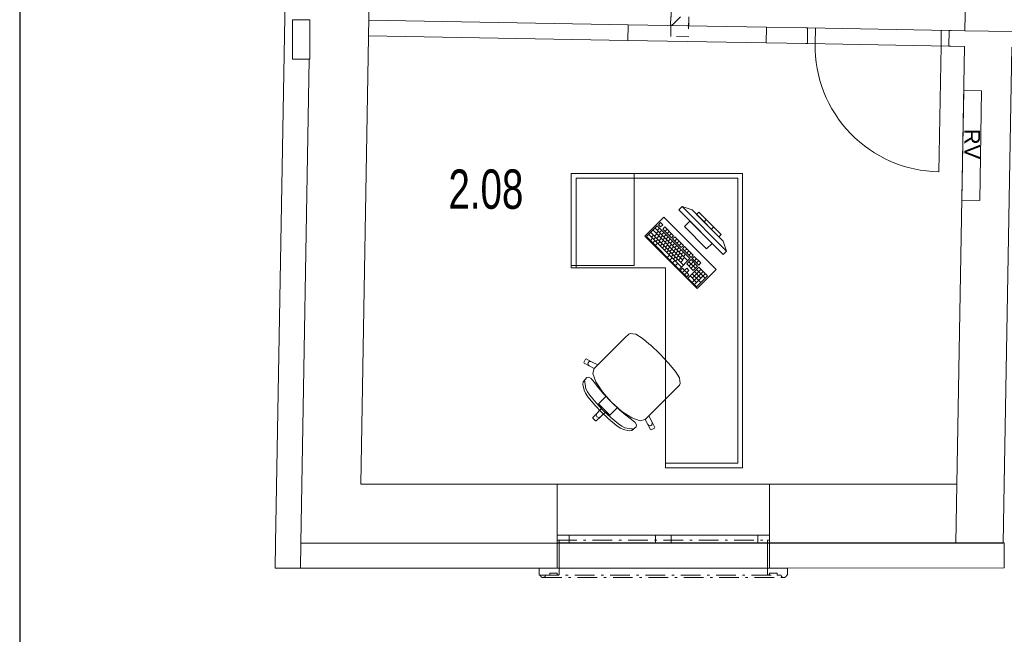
# Model space of a CAD drawing. Header units: millimetres. Extents: x 28262 to 240133, y -152087 to 56534.
# Tile 18 of 107: x 34706 to 40966, y -36300 to -32393. Entities that reach past the tile are written whole.
import ezdxf

# ---------------------------------------------------------------- set-up
doc = ezdxf.new("R2010")
doc.units = ezdxf.units.MM
doc.header["$MEASUREMENT"] = 0
for name, pattern in [('Čerchovaná M', [225, 125, -42.5, 15, -42.5]), ('Čerchovaná S', [175, 75, -42.5, 15, -42.5]), ('Čárkovaná S', [125, 75, -50])]:
    doc.linetypes.add(name, pattern=pattern)
for name, color, linetype, lineweight in [('--písmo', 7, 'Continuous', 25), ('2D prvky - obecné', 7, 'Continuous', 9), ('Konstrukce - nosné', 7, 'Continuous', 9), ('Nové_3D prvky fasada nove', 7, 'Continuous', 9), ('Nové_Interiér - nábytek', 9, 'Continuous', 9), ('Nové_Konstrukce - nosné', 7, 'Continuous', 9), ('Nové_Kresby a obrázky', 9, 'Continuous', 9), ('Nové_Otvory – Dveře', 7, 'Continuous', 9), ('Nové_Otvory – Okna', 7, 'Continuous', 9), ('Nové_Výplně – Řezové', 7, 'Continuous', 9), ('Otvory – Dveře', 7, 'Continuous', 9), ('Situace - terén', 7, 'Continuous', 9), ('TZB - elektroinstalace', 7, 'Continuous', 9)]:
    doc.layers.add(name, color=color, linetype=linetype, lineweight=lineweight)
doc.layers.add('NonPlottable_0', color=7, linetype='Continuous', lineweight=13, plot=False)
doc.styles.add('GENEROVANÝ_STYL_1', font='arial.ttf')
doc.styles.add('styl1', font='arial.ttf', dxfattribs={"width": 0.7, "height": 250})

msp = doc.modelspace()

# ---------------------------------------------------------------- hatches: boundary and pattern name
at = {"layer": 'Nové_Výplně – Řezové', "linetype": 'Continuous'}
msp.add_hatch(color=256, dxfattribs=at).paths.add_polyline_path([(38123.8, -35345.6), (38123, -35345.6), (38123, -35720.6), (38123.8, -35720.6)])

# ---------------------------------------------------------------- linework, layer by layer
at = {"layer": '--písmo'}
msp.add_line((34705.5, -15142.8), (34705.5, -44842.8), dxfattribs=at)
at = {"layer": '2D prvky - obecné', "linetype": 'Continuous'}
for p, q in [((40967.2, -35220.2), (40958.4, -35720.6)), ((40665, -35345.6), (40658.4, -35720.6))]:
    msp.add_line(p, q, dxfattribs=at)
at = {"layer": 'Konstrukce - nosné', "linetype": 'Continuous'}
for p, q in [((36874.6, -35345.6), (36928.8, -32236.2)), ((38574.7, -32425.2), (36925, -32396.1)), ((38574.7, -32425.2), (38573, -32525.2)), ((39454.6, -32440.7), (39452.8, -32540.6)), ((39715.4, -32445.3), (39454.6, -32440.7)), ((39715.4, -32445.3), (39703.4, -32445)), ((39713.6, -32545.2), (39715.4, -32445.3)), ((40613.5, -32561.1), (40615.2, -32461.1)), ((40615.2, -32461.1), (40627.2, -32461.3)), ((40715.3, -32462.9), (40615.2, -32461.1)), ((40715.3, -32462.9), (41015.2, -32468.2)), ((36923.2, -32496.1), (38573, -32525.2)), ((39452.8, -32540.6), (39713.6, -32545.2)), ((39713.6, -32545.2), (39701.6, -32545)), ((40613.5, -32561.1), (40625.4, -32561.3)), ((40613.5, -32561.1), (40713.5, -32562.8)), ((40713.5, -32562.8), (40665, -35345.6)), ((40965, -35345.6), (41013.5, -32568.1)), ((36546.6, -32643), (36493, -35720.6)), ((38123, -35345.6), (36874.6, -35345.6)), ((38123, -35520.6), (38123, -35345.6)), ((39473.8, -35670.6), (39473.8, -35345.6)), ((40665, -35345.6), (39473.8, -35345.6)), ((40958.5, -35720.6), (40965, -35345.6)), ((38123, -35570.6), (38123, -35520.6)), ((38123, -35720.6), (38123, -35570.6)), ((39473.8, -35720.6), (39473.8, -35670.6)), ((36493, -35720.6), (36868, -35720.6)), ((36868, -35720.6), (38123, -35720.6)), ((39473.8, -35720.6), (40958.5, -35720.6))]:
    msp.add_line(p, q, dxfattribs=at)
at = {"layer": 'NonPlottable_0'}
for p, q in [((36551, -32393), (36441, -32393)), ((36441, -32393), (36441, -32643)), ((36551, -32643), (36551, -32393)), ((38845.3, -32373.1), (38844.3, -32429.2)), ((38844.3, -32429.2), (38959.3, -32431.2)), ((38959.3, -32431.2), (38960.3, -32375.2)), ((36441, -32643), (36551, -32643)), ((36493, -35720.6), (36490.2, -35880.6)), ((38123.7, -35719.8), (36493, -35720.6)), ((38136.4, -35702.8), (38123.6, -35702.8)), ((38123.6, -35702.8), (38123.6, -35880.6)), ((38123.7, -35729.8), (38123.7, -35719.8)), ((38123.8, -35879.8), (38123.7, -35729.8)), ((38136.4, -35921.5), (38136.4, -35702.8)), ((39473.6, -35702.8), (39460.9, -35702.8)), ((39460.9, -35702.8), (39460.9, -35921.5)), ((39473.6, -35880.6), (39473.6, -35702.8)), ((40965, -35718.4), (39473.7, -35719.2)), ((39473.7, -35719.2), (39473.7, -35729.2)), ((39473.7, -35729.2), (39473.8, -35879.2)), ((40965, -35878.4), (40965, -35718.4)), ((36490.2, -35880.6), (38123.8, -35879.8)), ((38009.4, -35880.6), (38009.4, -35923.7)), ((38123.6, -35880.6), (38009.4, -35880.6)), ((38009.4, -35923.7), (38015.9, -35923.7)), ((38015.9, -35923.7), (38019.2, -35933.9)), ((38019.2, -35933.9), (38028, -35940.3)), ((38038.8, -35940.3), (38047.5, -35933.9)), ((38047.5, -35933.9), (38050.8, -35923.7)), ((38050.8, -35923.7), (38075.8, -35923.7)), ((38075.8, -35923.7), (38075.8, -35912.3)), ((38075.8, -35912.3), (38123.6, -35912.3)), ((38123.6, -35912.3), (38123.6, -35921.5)), ((38123.6, -35921.5), (38136.4, -35921.5)), ((39460.9, -35921.5), (39473.6, -35921.5)), ((39587.9, -35880.6), (39473.6, -35880.6)), ((39473.6, -35921.5), (39473.6, -35912.3)), ((39473.6, -35912.3), (39521.5, -35912.3)), ((39473.8, -35879.2), (40965, -35878.4)), ((39521.5, -35912.3), (39521.5, -35923.7)), ((39521.5, -35923.7), (39546.4, -35923.7)), ((39546.4, -35923.7), (39549.8, -35933.9)), ((39549.8, -35933.9), (39558.5, -35940.3)), ((39569.3, -35940.3), (39578.1, -35933.9)), ((39578.1, -35933.9), (39581.4, -35923.7)), ((39581.4, -35923.7), (39587.9, -35923.7)), ((39587.9, -35923.7), (39587.9, -35880.6)), ((38028, -35940.3), (38038.8, -35940.3)), ((39558.5, -35940.3), (39569.3, -35940.3))]:
    msp.add_line(p, q, dxfattribs=at)
at = {"layer": 'Nové_3D prvky fasada nove', "linetype": 'Continuous'}
for p, q in [((38123.6, -35702.8), (38123.6, -35880.6)), ((38136.4, -35702.8), (38123.6, -35702.8)), ((38136.4, -35702.8), (38136.4, -35921.5)), ((39473.6, -35702.8), (39460.9, -35702.8)), ((39460.9, -35702.8), (39460.9, -35921.5)), ((39473.6, -35702.8), (39473.6, -35880.6)), ((38009.4, -35880.6), (38009.4, -35923.7)), ((38123.6, -35880.6), (38009.4, -35880.6)), ((38015.9, -35923.7), (38009.4, -35923.7)), ((38015.9, -35923.7), (38019.2, -35933.9)), ((38019.2, -35933.9), (38028, -35940.3)), ((38047.5, -35933.9), (38038.8, -35940.3)), ((38050.8, -35923.7), (38047.5, -35933.9)), ((38075.8, -35923.7), (38050.8, -35923.7)), ((38075.8, -35912.3), (38075.8, -35923.7)), ((38123.6, -35912.3), (38075.8, -35912.3)), ((38123.6, -35912.3), (38123.6, -35921.5)), ((38136.4, -35921.5), (38123.6, -35921.5)), ((39473.6, -35921.5), (39460.9, -35921.5)), ((39587.9, -35880.6), (39473.6, -35880.6)), ((39473.6, -35912.3), (39473.6, -35921.5)), ((39521.5, -35912.3), (39473.6, -35912.3)), ((39521.5, -35912.3), (39521.5, -35923.7)), ((39546.4, -35923.7), (39521.5, -35923.7)), ((39546.4, -35923.7), (39549.8, -35933.9)), ((39549.8, -35933.9), (39558.5, -35940.3)), ((39578.1, -35933.9), (39569.3, -35940.3)), ((39581.4, -35923.7), (39578.1, -35933.9)), ((39587.9, -35923.7), (39581.4, -35923.7)), ((39587.9, -35880.6), (39587.9, -35923.7)), ((38038.8, -35940.3), (38028, -35940.3)), ((39569.3, -35940.3), (39558.5, -35940.3))]:
    msp.add_line(p, q, dxfattribs=at)
at = {"layer": 'Nové_3D prvky fasada nove', "linetype": 'Čerchovaná M'}
for p, q in [((38123.6, -35702.8), (38123.6, -35880.6)), ((38136.4, -35702.8), (38123.6, -35702.8)), ((38123.6, -35702.8), (38123.6, -35880.6)), ((38123.6, -35702.8), (39473.6, -35702.8)), ((38136.4, -35921.5), (38136.4, -35702.8)), ((39460.9, -35921.5), (39460.9, -35702.8)), ((39460.9, -35702.8), (39473.6, -35702.8)), ((39473.6, -35702.8), (39473.6, -35880.6)), ((39473.6, -35702.8), (39473.6, -35880.6)), ((38009.4, -35880.6), (38009.4, -35923.7)), ((38123.6, -35880.6), (38009.4, -35880.6)), ((38009.4, -35880.6), (38009.4, -35923.7)), ((38009.4, -35880.6), (39587.9, -35880.6)), ((38009.4, -35923.7), (38015.9, -35923.7)), ((38009.4, -35923.7), (39587.9, -35923.7)), ((38015.9, -35923.7), (38019.2, -35933.9)), ((38015.9, -35923.7), (38019.2, -35933.9)), ((38019.2, -35933.9), (38028, -35940.3)), ((38019.2, -35933.9), (38028, -35940.3)), ((38038.8, -35940.3), (38047.5, -35933.9)), ((38047.5, -35933.9), (38050.8, -35923.7)), ((38050.8, -35923.7), (38075.8, -35923.7)), ((38075.8, -35923.7), (38075.8, -35912.3)), ((38075.8, -35912.3), (38123.6, -35912.3)), ((38123.6, -35912.3), (38123.6, -35921.5)), ((38123.6, -35921.5), (38136.4, -35921.5)), ((39473.6, -35921.5), (39460.9, -35921.5)), ((39473.6, -35880.6), (39587.9, -35880.6)), ((39473.6, -35912.3), (39473.6, -35921.5)), ((39521.5, -35912.3), (39473.6, -35912.3)), ((39521.5, -35923.7), (39521.5, -35912.3)), ((39546.4, -35923.7), (39521.5, -35923.7)), ((39549.8, -35933.9), (39546.4, -35923.7)), ((39558.5, -35940.3), (39549.8, -35933.9)), ((39578.1, -35933.9), (39569.3, -35940.3)), ((39578.1, -35933.9), (39569.3, -35940.3)), ((39581.4, -35923.7), (39578.1, -35933.9)), ((39581.4, -35923.7), (39578.1, -35933.9)), ((39587.9, -35923.7), (39581.4, -35923.7)), ((39587.9, -35880.6), (39587.9, -35923.7)), ((39587.9, -35880.6), (39587.9, -35923.7)), ((38028, -35940.3), (38038.8, -35940.3)), ((38028, -35940.3), (39569.3, -35940.3)), ((39569.3, -35940.3), (39558.5, -35940.3))]:
    msp.add_line(p, q, dxfattribs=at)
at = {"layer": 'Nové_3D prvky fasada nove', "linetype": 'Čerchovaná S'}
msp.add_line((38008.8, -35880.6), (39587.3, -35880.6), dxfattribs=at)
at = {"layer": 'Nové_Interiér - nábytek', "linetype": 'Continuous'}
for p, q in [((39301.8, -33370.4), (38212.8, -33370.4)), ((38212.8, -33370.4), (38212.8, -33970.4)), ((38242.8, -33370.4), (38212.8, -33370.4)), ((38212.8, -33370.4), (38212.8, -33400.4)), ((38212.8, -33400.4), (38212.8, -33970.4)), ((39271.8, -33370.4), (38242.8, -33370.4)), ((38242.8, -33400.4), (39271.8, -33400.4)), ((38242.8, -33970.4), (38242.8, -33400.4)), ((38612.8, -33955.4), (38612.8, -33370.4)), ((39301.8, -33370.4), (39271.8, -33370.4)), ((39271.8, -33400.4), (39271.8, -35212.8)), ((39301.8, -35242.8), (39301.8, -33370.4)), ((39301.8, -33400.4), (39301.8, -33370.4)), ((39301.8, -35212.8), (39301.8, -33400.4)), ((38917.7, -33581.5), (38896.5, -33602.7)), ((38896.5, -33602.7), (39179.3, -33885.5)), ((39200.5, -33864.3), (38917.7, -33581.5)), ((38917.7, -33581.5), (38981.3, -33602.7)), ((38981.3, -33602.7), (39179.3, -33800.7)), ((39023.8, -33616.8), (39009.6, -33631)), ((39165.2, -33758.2), (39023.8, -33616.8)), ((38801, -33648.6), (38680.8, -33768.8)), ((39133.4, -33981), (38801, -33648.6)), ((38967.2, -33673.4), (38931.8, -33708.7)), ((39108.6, -33814.8), (38967.2, -33673.4)), ((39009.6, -33631), (39151, -33772.4)), ((39056.8, -33678.1), (39070.9, -33664)), ((38759.7, -33703.8), (38691.2, -33772.3)), ((38732.3, -33731.2), (38922.7, -33921.6)), ((38746, -33717.5), (38953.7, -33925.2)), ((38753.1, -33752), (38766.8, -33738.3)), ((38967.4, -33911.5), (38759.7, -33703.8)), ((38759.9, -33731.3), (38773.6, -33717.6)), ((38780.3, -33683.2), (38766.6, -33696.9)), ((38766.6, -33696.9), (38780.4, -33710.8)), ((38773.7, -33745.2), (38787.4, -33731.5)), ((38794.2, -33697), (38780.3, -33683.2)), ((38780.4, -33710.8), (38794.2, -33697)), ((38808, -33710.9), (38794.3, -33724.6)), ((38794.3, -33724.6), (38849.7, -33780)), ((38863.4, -33766.3), (38808, -33710.9)), ((38808.1, -33738.5), (38821.8, -33724.7)), ((38822, -33752.3), (38835.7, -33738.6)), ((38931.8, -33708.7), (39073.3, -33850.2)), ((39103.9, -33725.2), (39118, -33711.1)), ((38680.8, -33768.8), (39013.2, -34101.2)), ((38691.2, -33772.3), (38898.9, -33980.1)), ((38704.9, -33758.6), (38912.6, -33966.3)), ((38715.4, -33796.6), (38729.1, -33782.9)), ((38718.6, -33744.9), (38926.3, -33952.6)), ((38722.2, -33775.9), (38735.9, -33762.2)), ((38731, -33812.2), (38744.7, -33798.4)), ((38736, -33789.8), (38749.8, -33776.1)), ((38742.8, -33769.1), (38756.5, -33755.4)), ((38749.9, -33803.6), (38763.6, -33789.9)), ((38756.7, -33783), (38770.4, -33769.3)), ((38763.7, -33817.5), (38777.4, -33803.8)), ((38766.9, -33765.8), (38780.6, -33752.1)), ((38770.5, -33796.8), (38784.2, -33783.1)), ((38780.8, -33779.7), (38794.5, -33766)), ((38784.4, -33810.7), (38798.1, -33797)), ((38787.6, -33759), (38801.3, -33745.3)), ((38794.6, -33793.5), (38808.3, -33779.8)), ((38801.4, -33772.9), (38815.1, -33759.2)), ((38808.5, -33807.4), (38822.2, -33793.6)), ((38815.3, -33786.7), (38829, -33773)), ((38829.1, -33800.6), (38842.8, -33786.9)), ((38835.8, -33766.2), (38849.5, -33752.4)), ((38843, -33814.4), (38856.7, -33800.7)), ((38849.7, -33780), (38863.4, -33766.3)), ((38870.3, -33773.2), (38856.6, -33786.9)), ((38856.6, -33786.9), (38912, -33842.3)), ((38925.7, -33828.6), (38870.3, -33773.2)), ((38870.4, -33800.8), (38884.2, -33787.1)), ((38884.3, -33814.6), (38898, -33800.9)), ((39151, -33772.4), (39165.2, -33758.2)), ((39200.5, -33864.3), (39179.3, -33800.7)), ((38746.6, -33827.7), (38760.3, -33814)), ((38777.6, -33831.3), (38791.3, -33817.6)), ((38791.4, -33845.2), (38805.1, -33831.5)), ((38798.2, -33824.5), (38811.9, -33810.8)), ((38805.3, -33859), (38819, -33845.3)), ((38812.1, -33838.4), (38825.8, -33824.7)), ((38819.1, -33872.9), (38832.8, -33859.2)), ((38822.3, -33821.2), (38836, -33807.5)), ((38825.9, -33852.2), (38839.6, -33838.5)), ((38836.2, -33835.1), (38849.9, -33821.3)), ((38839.8, -33866.1), (38853.5, -33852.4)), ((38850, -33848.9), (38863.7, -33835.2)), ((38853.6, -33879.9), (38867.3, -33866.2)), ((38856.8, -33828.3), (38870.5, -33814.6)), ((38863.9, -33862.8), (38877.6, -33849)), ((38870.7, -33842.1), (38884.4, -33828.4)), ((38877.7, -33876.6), (38891.4, -33862.9)), ((38884.5, -33856), (38898.2, -33842.2)), ((38898.1, -33828.5), (38911.9, -33814.8)), ((38898.3, -33869.8), (38912.1, -33856.1)), ((38912, -33842.3), (38925.7, -33828.6)), ((38932.6, -33835.5), (38918.9, -33849.2)), ((38918.9, -33849.2), (38974.3, -33904.6)), ((38988, -33890.9), (38932.6, -33835.5)), ((38932.8, -33863.1), (38946.5, -33849.4)), ((38946.6, -33876.9), (38960.3, -33863.2)), ((39073.3, -33850.2), (39108.6, -33814.8)), ((39179.3, -33885.5), (39200.5, -33864.3)), ((38822.7, -33903.9), (38836.4, -33890.2)), ((38833, -33886.7), (38846.7, -33873)), ((38840, -33921.2), (38853.7, -33907.5)), ((38846.8, -33900.6), (38860.5, -33886.9)), ((38857.3, -33938.5), (38871.1, -33924.8)), ((38860.7, -33914.4), (38874.4, -33900.7)), ((38867.5, -33893.8), (38881.2, -33880.1)), ((38874.5, -33928.3), (38888.2, -33914.5)), ((38881.3, -33907.6), (38895, -33893.9)), ((38891.6, -33890.4), (38905.3, -33876.7)), ((38895.2, -33921.5), (38908.9, -33907.8)), ((38898.9, -33980.1), (38967.4, -33911.5)), ((38905.4, -33904.3), (38919.1, -33890.6)), ((38909, -33935.3), (38922.7, -33921.6)), ((38912.2, -33883.7), (38925.9, -33869.9)), ((38919.3, -33918.1), (38933, -33904.4)), ((38926, -33897.5), (38939.8, -33883.8)), ((38974.4, -33918.4), (38946.9, -33945.8)), ((38960.5, -33890.8), (38974.2, -33877.1)), ((38974.3, -33904.6), (38988, -33890.9)), ((39015.9, -33960), (38974.4, -33918.4)), ((38994.9, -33897.8), (38981.2, -33911.6)), ((38981.2, -33911.6), (39022.8, -33953.1)), ((39036.5, -33939.4), (38994.9, -33897.8)), ((38995.1, -33925.4), (39008.8, -33911.7)), ((39008.9, -33939.2), (39022.6, -33925.5)), ((38212.8, -33955.4), (38612.8, -33955.4)), ((38212.8, -33970.4), (38811.6, -33970.4)), ((38212.8, -33970.4), (38242.8, -33970.4)), ((38811.6, -33970.4), (38811.6, -35242.8)), ((38874.6, -33955.8), (38888.4, -33942.1)), ((38919.5, -33973.3), (38905.8, -33987)), ((38905.8, -33987), (38947.3, -34028.5)), ((38933.4, -33987.1), (38919.5, -33973.3)), ((38919.7, -34000.8), (38933.4, -33987.1)), ((38947.1, -33973.4), (38933.4, -33987.1)), ((38933.4, -33987.1), (38947.2, -34001)), ((38946.9, -33945.8), (38988.5, -33987.4)), ((38960.9, -33987.2), (38947.1, -33973.4)), ((38947.2, -34001), (38960.9, -33987.2)), ((39022.8, -33966.9), (38954.3, -34035.4)), ((38960.7, -33932.1), (39002.2, -33973.7)), ((38960.8, -33959.7), (38988.2, -33932.3)), ((38974.6, -33973.5), (39002.1, -33946.1)), ((38981.8, -34035.6), (39036.7, -33980.7)), ((38982, -34063.1), (39050.5, -33994.6)), ((38988.5, -33987.4), (39015.9, -33960)), ((38995.4, -33994.3), (39037, -34035.8)), ((39009.1, -33980.6), (39064.5, -34036)), ((39013.2, -34101.2), (39133.4, -33981)), ((39022.8, -33953.1), (39036.5, -33939.4)), ((39078.2, -34022.3), (39022.8, -33966.9)), ((38933.5, -34014.7), (38947.2, -34001)), ((38961.1, -34014.8), (38947.2, -34001)), ((38947.3, -34028.5), (38961.1, -34014.8)), ((38954.3, -34035.4), (39009.7, -34090.8)), ((38968, -34021.7), (39009.5, -34063.3)), ((38981.7, -34008), (39037.1, -34063.4)), ((38995.8, -34077), (39064.4, -34008.4)), ((39009.7, -34090.8), (39078.2, -34022.3)), ((38555.6, -34413.3), (38530.1, -34438.8)), ((38577.6, -34391.3), (38555.6, -34413.3)), ((38586.9, -34388.5), (38577.6, -34391.3)), ((38620.8, -34392.5), (38586.9, -34388.5)), ((38622.9, -34393.3), (38620.8, -34392.5)), ((38663, -34418.3), (38622.9, -34393.3)), ((38716.6, -34461.8), (38663, -34418.3)), ((38530.1, -34438.8), (38382.3, -34586.6)), ((38717.5, -34462.5), (38716.6, -34461.8)), ((38775.8, -34517.4), (38717.5, -34462.5)), ((38303.4, -34551.4), (38292.6, -34572.8)), ((38307.4, -34550.1), (38303.4, -34551.4)), ((38340.5, -34567.1), (38307.4, -34550.1)), ((38775.8, -34517.4), (38830.6, -34575.7)), ((38292.6, -34572.8), (38293.9, -34576.8)), ((38293.9, -34576.8), (38327, -34593.8)), ((38320.3, -34573.5), (38318.8, -34579.2)), ((38318.8, -34579.2), (38319.5, -34585)), ((38319.5, -34585), (38322.4, -34590.1)), ((38323.9, -34569), (38320.3, -34573.5)), ((38322.4, -34590.1), (38327, -34593.8)), ((38329, -34566.1), (38323.9, -34569)), ((38327, -34593.8), (38358, -34611.1)), ((38334.9, -34565.4), (38329, -34566.1)), ((38340.5, -34567.1), (38334.9, -34565.4)), ((38382.3, -34586.6), (38340.5, -34567.1)), ((38358, -34611.1), (38350.6, -34643)), ((38358, -34610.9), (38382.3, -34586.6)), ((38358, -34610.9), (38358, -34611.1)), ((38830.6, -34575.7), (38831.3, -34576.5)), ((38831.3, -34576.5), (38874.9, -34630.2)), ((38311.9, -34668.2), (38288.7, -34696)), ((38324.8, -34664.7), (38311.9, -34668.2)), ((38339.1, -34674.8), (38324.8, -34664.7)), ((38357.8, -34697.1), (38339.1, -34674.8)), ((38350.6, -34643), (38368.9, -34695)), ((38874.9, -34630.2), (38899.8, -34670.2)), ((38899.8, -34670.2), (38900.7, -34672.4)), ((38900.7, -34672.4), (38904.7, -34706.3)), ((38288.7, -34696), (38286.8, -34712.8)), ((38286.8, -34712.8), (38294.6, -34748.9)), ((38298.4, -34690.7), (38297.6, -34686.2)), ((38299.1, -34698.8), (38298.4, -34690.7)), ((38301.2, -34709.5), (38299.1, -34698.8)), ((38302.3, -34724.9), (38301.2, -34709.5)), ((38306.2, -34739.7), (38302.3, -34724.9)), ((38316.2, -34758.5), (38306.2, -34739.7)), ((38385.7, -34733.2), (38357.8, -34697.1)), ((38368.9, -34695), (38410.2, -34758.8)), ((38418.4, -34772.5), (38385.7, -34733.2)), ((38879.9, -34737.5), (38854.4, -34763)), ((38901.8, -34715.6), (38879.9, -34737.5)), ((38904.7, -34706.3), (38901.8, -34715.6)), ((38294.6, -34748.9), (38303.6, -34768.2)), ((38303.6, -34768.2), (38318.5, -34789.8)), ((38331, -34780.4), (38316.2, -34758.5)), ((38318.5, -34789.8), (38365.3, -34846.5)), ((38349.6, -34804.2), (38331, -34780.4)), ((38370.8, -34828.9), (38349.6, -34804.2)), ((38435, -34787), (38407.6, -34814.4)), ((38410.2, -34758.8), (38435, -34787)), ((38467.9, -34825.3), (38418.4, -34772.5)), ((38435, -34787), (38468.3, -34824.8)), ((38854.4, -34763), (38706.5, -34910.9)), ((38365.3, -34846.5), (38404.4, -34888.8)), ((38393.3, -34853.5), (38370.8, -34828.9)), ((38410.1, -34859.1), (38376.1, -34895.7)), ((38407.6, -34814.4), (38386.5, -34835.5)), ((38386.5, -34835.5), (38410.1, -34859.1)), ((38416.1, -34877), (38393.3, -34853.5)), ((38410.1, -34859.1), (38422.1, -34871.1)), ((38467.9, -34825.3), (38520.6, -34874.8)), ((38506.2, -34858.1), (38468.3, -34824.8)), ((38506.2, -34858.1), (38478.8, -34885.5)), ((38534.3, -34882.9), (38506.2, -34858.1)), ((38376.1, -34895.7), (38350.1, -34921.8)), ((38350.1, -34921.8), (38350.1, -34926)), ((38350.1, -34926), (38358.6, -34934.5)), ((38397.5, -34917), (38371.4, -34943.1)), ((38372.9, -34900.5), (38371.8, -34906.3)), ((38371.8, -34906.3), (38373, -34912)), ((38376.1, -34895.7), (38372.9, -34900.5)), ((38373, -34912), (38376.2, -34916.9)), ((38381.1, -34920.2), (38376.2, -34916.9)), ((38386.9, -34921.4), (38381.1, -34920.2)), ((38392.6, -34920.2), (38386.9, -34921.4)), ((38397.5, -34917), (38392.6, -34920.2)), ((38434, -34883), (38397.5, -34917)), ((38446.6, -34927.9), (38404.4, -34888.8)), ((38416.1, -34877), (38439.6, -34899.8)), ((38434, -34883), (38422.1, -34871.1)), ((38457.7, -34906.7), (38434, -34883)), ((38439.6, -34899.8), (38464.2, -34922.4)), ((38503.3, -34974.7), (38446.6, -34927.9)), ((38478.8, -34885.5), (38457.7, -34906.7)), ((38464.2, -34922.4), (38489, -34943.5)), ((38520.6, -34874.8), (38559.9, -34907.5)), ((38598.2, -34924.3), (38534.3, -34882.9)), ((38559.9, -34907.5), (38596.1, -34935.4)), ((38650.1, -34942.6), (38598.2, -34924.3)), ((38682.3, -34935.1), (38706.5, -34910.9)), ((38706.5, -34910.9), (38726.1, -34952.7)), ((38367.2, -34943.1), (38358.6, -34934.5)), ((38371.4, -34943.1), (38367.2, -34943.1)), ((38489, -34943.5), (38512.8, -34962.1)), ((38525, -34989.6), (38503.3, -34974.7)), ((38512.8, -34962.1), (38534.6, -34977)), ((38544.2, -34998.6), (38525, -34989.6)), ((38534.6, -34977), (38553.5, -34986.9)), ((38553.5, -34986.9), (38568.2, -34990.8)), ((38568.2, -34990.8), (38583.6, -34992)), ((38583.6, -34992), (38594.4, -34994)), ((38594.4, -34994), (38602.4, -34994.8)), ((38596.1, -34935.4), (38618.4, -34954)), ((38625, -34981.3), (38597.1, -35004.5)), ((38602.4, -34994.8), (38606.9, -34995.6)), ((38618.4, -34954), (38628.4, -34968.4)), ((38628.4, -34968.4), (38625, -34981.3)), ((38682.1, -34935.2), (38650.1, -34942.6)), ((38682.3, -34935.1), (38682.1, -34935.2)), ((38699.4, -34966.2), (38682.1, -34935.2)), ((38703, -34970.8), (38699.4, -34966.2)), ((38716.4, -34999.3), (38699.4, -34966.2)), ((38708.2, -34973.7), (38703, -34970.8)), ((38714, -34974.4), (38708.2, -34973.7)), ((38719.6, -34972.8), (38714, -34974.4)), ((38724.2, -34969.2), (38719.6, -34972.8)), ((38741.8, -34989.8), (38720.4, -35000.6)), ((38727, -34964.1), (38724.2, -34969.2)), ((38726.1, -34952.7), (38727.7, -34958.3)), ((38726.1, -34952.7), (38743.1, -34985.8)), ((38727.7, -34958.3), (38727, -34964.1)), ((38743.1, -34985.8), (38741.8, -34989.8)), ((38580.4, -35006.3), (38544.2, -34998.6)), ((38597.1, -35004.5), (38580.4, -35006.3)), ((38720.4, -35000.6), (38716.4, -34999.3)), ((38811.6, -35212.8), (38811.6, -35242.8)), ((39271.8, -35212.8), (38811.6, -35212.8)), ((38811.6, -35242.8), (39301.8, -35242.8)), ((38811.6, -35242.8), (39271.8, -35242.8)), ((39271.8, -35242.8), (39301.8, -35242.8)), ((39301.8, -35242.8), (39301.8, -35212.8))]:
    msp.add_line(p, q, dxfattribs=at)
at = {"layer": 'Nové_Konstrukce - nosné', "linetype": 'Continuous'}
for p, q in [((36393.8, -32233.4), (36333, -35720.7)), ((39454.6, -32440.7), (38574.7, -32425.2)), ((38845.3, -32373.1), (38844.3, -32429.2)), ((38959.3, -32431.2), (38960.3, -32375.2)), ((38573, -32525.2), (39452.8, -32540.6)), ((36493, -35720.6), (36546.6, -32643)), ((38123.8, -35345.6), (38123, -35345.6)), ((38123.8, -35345.6), (38123.8, -35720.6)), ((36330.2, -35880.7), (36333, -35720.7)), ((38123.7, -35719.8), (36493, -35720.6)), ((38123, -35720.6), (38123.8, -35720.6)), ((38123.7, -35729.8), (38123.7, -35719.8)), ((38123.7, -35729.8), (38123.8, -35879.8)), ((40965, -35718.4), (39473.7, -35719.2)), ((39473.7, -35729.2), (39473.7, -35719.2)), ((39473.7, -35729.2), (39473.8, -35879.2)), ((36330.2, -35880.7), (38123.8, -35879.8)), ((39473.8, -35879.2), (40965, -35878.4))]:
    msp.add_line(p, q, dxfattribs=at)
at = {"layer": 'Nové_Kresby a obrázky', "linetype": 'Čárkovaná S'}
for p, q in [((38845, -32498.8), (38876.1, -30748.9)), ((38988.7, -30750.9), (38957.6, -32500.9)), ((38957.6, -32500.9), (38845, -32498.8))]:
    msp.add_line(p, q, dxfattribs=at)
at = {"layer": 'Nové_Otvory – Dveře', "linetype": 'Continuous'}
for p, q in [((39715.4, -32445.3), (39703.4, -32445)), ((39715.4, -32445.3), (39703.4, -32445)), ((39713.6, -32545.2), (39715.4, -32445.3)), ((39713.6, -32545.2), (39715.4, -32445.3)), ((39713.6, -32545.2), (39715.4, -32445.3)), ((39715.4, -32445.3), (40615.2, -32461.1)), ((39715.4, -32445.3), (39765.3, -32446.1)), ((39765.3, -32446.1), (39763.6, -32546.1)), ((40563.5, -32560.2), (40565.2, -32460.2)), ((40565.2, -32460.2), (40615.2, -32461.1)), ((40615.2, -32461.1), (40613.5, -32561.1)), ((40613.5, -32561.1), (40615.2, -32461.1)), ((40613.5, -32561.1), (40615.2, -32461.1)), ((40615.2, -32461.1), (40627.2, -32461.3)), ((40615.2, -32461.1), (40627.2, -32461.3)), ((39713.6, -32545.2), (39701.6, -32545)), ((39713.6, -32545.2), (39701.6, -32545)), ((39713.6, -32545.2), (40613.5, -32561.1)), ((39763.6, -32546.1), (39713.6, -32545.2)), ((40563.5, -32560.2), (40549.4, -33360.1)), ((40613.5, -32561.1), (40563.5, -32560.2)), ((40613.5, -32561.1), (40625.4, -32561.3)), ((40613.5, -32561.1), (40625.4, -32561.3))]:
    msp.add_line(p, q, dxfattribs=at)
msp.add_arc((40563.5, -32560.2), 800, 178.99119, 268.99119, dxfattribs=at)
at = {"layer": 'Nové_Otvory – Okna', "linetype": 'Continuous'}
for p, q in [((39473.8, -35345.6), (38123.8, -35345.6)), ((38123.8, -35670.6), (38123.8, -35345.6)), ((39473.8, -35670.6), (39473.8, -35345.6)), ((38198.8, -35670.6), (38123.8, -35670.6)), ((38123.8, -35720.6), (38123.8, -35670.6)), ((38123.8, -35720.6), (38123.8, -35670.6)), ((38198.8, -35720.6), (38198.8, -35670.6)), ((38748.8, -35670.6), (38198.8, -35670.6)), ((38798.8, -35670.6), (38748.8, -35670.6)), ((38748.8, -35670.6), (38748.8, -35720.6)), ((38848.8, -35670.6), (38798.8, -35670.6)), ((38848.8, -35720.6), (38848.8, -35670.6)), ((39398.8, -35670.6), (38848.8, -35670.6)), ((39473.8, -35670.6), (39398.8, -35670.6)), ((39398.8, -35670.6), (39398.8, -35720.6)), ((39473.8, -35720.6), (39473.8, -35670.6)), ((39473.8, -35720.6), (39473.8, -35670.6)), ((39473.7, -35719.2), (38123.7, -35719.8)), ((38123.7, -35729.8), (38123.7, -35719.8)), ((38123.7, -35729.8), (38123.8, -35879.8)), ((39473.8, -35720.6), (38123.8, -35720.6)), ((38123.8, -35720.6), (38198.8, -35720.6)), ((38198.8, -35720.6), (38748.8, -35720.6)), ((38748.8, -35720.6), (38798.8, -35720.6)), ((38798.8, -35720.6), (38848.8, -35720.6)), ((38848.8, -35720.6), (39398.8, -35720.6)), ((39398.8, -35720.6), (39473.8, -35720.6)), ((39473.7, -35729.2), (39473.7, -35719.2)), ((39473.7, -35729.2), (39473.8, -35879.2)), ((39473.8, -35879.2), (38123.8, -35879.8))]:
    msp.add_line(p, q, dxfattribs=at)
at = {"layer": 'Nové_Výplně – Řezové', "linetype": 'Continuous'}
msp.add_line((38851.2, -32429.3), (38906.3, -32374.2), dxfattribs=at)
at = {"layer": 'Otvory – Dveře', "linetype": 'Continuous'}
for p, q in [((40740.6, -31008.1), (40715.3, -32462.9)), ((40715.3, -32462.9), (41015.2, -32468.2))]:
    msp.add_line(p, q, dxfattribs=at)
at = {"layer": 'Situace - terén', "linetype": 'Continuous'}
for p, q in [((40708.6, -32842.5), (40696.4, -33541.3)), ((40821.9, -32844.5), (40708.6, -32842.5)), ((40809.7, -33543.3), (40821.9, -32844.5)), ((40696.4, -33541.3), (40809.7, -33543.3))]:
    msp.add_line(p, q, dxfattribs=at)
at = {"layer": 'TZB - elektroinstalace', "linetype": 'Continuous'}
for p, q in [((36551, -32393), (36441, -32393)), ((36441, -32393), (36441, -32643)), ((36551, -32643), (36551, -32393)), ((36441, -32643), (36551, -32643))]:
    msp.add_line(p, q, dxfattribs=at)

# ---------------------------------------------------------------- texts
at = {"layer": '--písmo', "style": 'styl1', "width": 0.7}
msp.add_text('2.08', height=250, dxfattribs=at).set_placement((37432.1, -33595.2))
at = {"layer": 'Konstrukce - nosné', "style": 'GENEROVANÝ_STYL_1'}
msp.add_text('RV', height=100, rotation=270.01687, dxfattribs=at).set_placement((40712, -33086.4))

doc.saveas('drawing.dxf')
